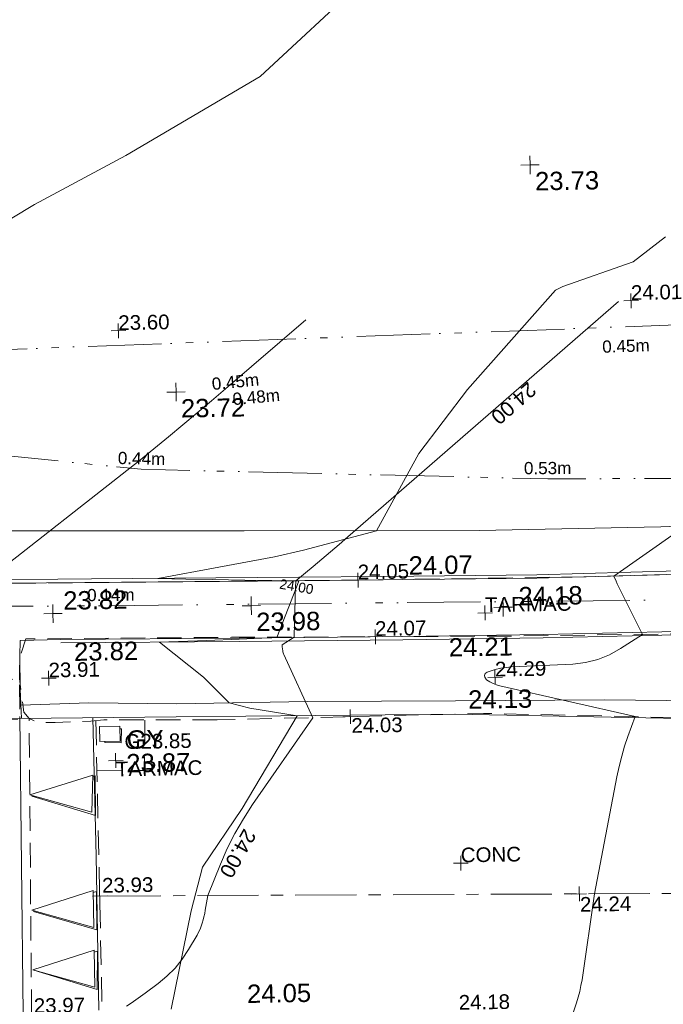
# Model space of a CAD drawing. Header units: millimetres. Extents: x -290717 to 520720, y -88450 to 287762.
# Tile 126 of 256: x -259713 to -246548, y 170987 to 191141. Entities that reach past the tile are written whole.
import ezdxf

# ---------------------------------------------------------------- set-up
doc = ezdxf.new("R2010")
doc.units = ezdxf.units.MM
for name, pattern in [('IMPORT-CENTER _6_', [2000, 1250, -250, 250, -250]), ('IMPORT-DASHED _2_', [750, 500, -250]), ('IMPORT-ENET-QLB2 _2_', [3050, 1500, -300, 0, -600, 150, -300, 0, -200]), ('IMPORT-UG_EIR_QLB2 _2_', [2750, 1500, -300, 0, -300, 150, -300, 0, -200]), ('IMPORT-UG_ELEC_LV_QLB2 _2_', [2700, 1500, -300, 0, -250, 150, -300, 0, -200]), ('IMPORT-UG_ELEC_STREET LIGHTING_QLB2 _2_', [2700, 1500, -300, 0, -250, 150, -300, 0, -200])]:
    doc.linetypes.add(name, pattern=pattern)
for name, color, linetype, lineweight, true_color in [('00_TOPO_FOOTPATH', 7, 'Continuous', 9, 0xa50000), ('00_TOPO_LEVEL_SPOT', 7, 'Continuous', 9, 0x666666), ('00_TOPO_ROAD_MARKING_ARROWS', 7, 'Continuous', 9, 0x999999), ('00_TOPO_SERV_GULLY', 7, 'Continuous', 9, 0x5252a5), ('00_TOPO_TRAFFIC_RAMP', 7, 'Continuous', 9, 0x999999), ('00_UAV_FORM_LINES', 7, 'Continuous', 9, 0x666666), ('01_DTM_CONTOUR_MNR', 7, 'Continuous', 9, 0xa5a552), ('01_DTM_CONTOUR_MNR_LABELS', 7, 'Continuous', 9, 0xa5a552), ('12333-PUM-2D-U-0001-C01 - Rev2_REVIT IMPORT_dwg', 7, 'Continuous', 9, 0x767676), ('CONTOURS_INDEX', 4, 'Continuous', 9, 0x00ffff), ('CONTOURS_INDEX_LVL', 4, 'Continuous', 9, 0x00ffff), ('CONTOURS_MINOR', 7, 'Continuous', 9, 0x00a5a5), ('GULLY', 7, 'Continuous', 9, 0x7fbfff), ('GULLY_LVL', 7, 'Continuous', 9, 0x7fbfff), ('MARKINGS_WHITE_LINE', 7, 'Continuous', 9, 0xc0c0c0), ('PUM-EIRCOMM-QLB2', 6, 'IMPORT-UG_EIR_QLB2 _2_', 9, 0xff00ff), ('PUM-ELECTRIC-LV-QLB2', 1, 'IMPORT-UG_ELEC_LV_QLB2 _2_', 9, 0xff0000), ('PUM-ELECTRIC-SL-QLB2', 7, 'IMPORT-UG_ELEC_STREET LIGHTING_QLB2 _2_', 9, 0xff7f7f), ('PUM-TELECOMS-ENET-NOTES', 7, 'Continuous', 9, 0x9152a5), ('PUM-TELECOMS-ENET-QLB2', 7, 'IMPORT-ENET-QLB2 _2_', 9, 0x9152a5), ('ROAD_CROWNLINE', 7, 'IMPORT-CENTER _6_', 9, 0xa500a5), ('ROAD_CROWNLINE_LVL', 7, 'Continuous', 9, 0xa500a5), ('ROAD_MARKINGS_ARROW', 7, 'Continuous', 9, 0xc0c0c0), ('SPOT_HEIGHTS_LVL', 7, 'Continuous', 9, 0x00a500)]:
    doc.layers.add(name, color=color, linetype=linetype, lineweight=lineweight, true_color=true_color)
for name, color, linetype, lineweight in [('00_TOPO_ROAD_EDGE', 7, 'Continuous', 9), ('CHANGE_OF_SURFACE', 7, 'IMPORT-DASHED _2_', 9), ('CHANGE_OF_SURFACE_LVL', 7, 'Continuous', 9), ('RAMP', 7, 'IMPORT-DASHED _2_', 9), ('Text', 7, 'Continuous', 9), ('TEXT_TXT', 7, 'Continuous', 9)]:
    doc.layers.add(name, color=color, linetype=linetype, lineweight=lineweight)
doc.styles.add('Arial_1', font='arial.ttf', dxfattribs={"height": 250})
doc.styles.add('Arial_3', font='arial.ttf', dxfattribs={"height": 300})
doc.styles.add('Swis721 Lt BT_1', font='swissl.ttf', dxfattribs={"height": 200})
doc.styles.add('Swis721 Lt BT_2', font='swissl.ttf', dxfattribs={"height": 375})

# ---------------------------------------------------------------- blocks, each defined once
blk = doc.blocks.new('12333-PUM-2D-U-0001-C01 - Rev2_REVIT IMPORT_dwg_MM-2077200-Site Location Plan Existing')
at = {"layer": '00_TOPO_LEVEL_SPOT', "color": 254, "true_color": 0xcccccc, "flags": 128}
for points in [[(0, -500), (0, 0), (-500, 0)], [(500, 0), (0, 0), (0, 500)]]:
    blk.add_lwpolyline(points, dxfattribs=at)
blk = doc.blocks.new('12333-PUM-2D-U-0001-C01 - Rev2_REVIT IMPORT_dwg_MGS62954_T2_Galway_ITM_3d_Rev1-2077680-Site Location Plan Existing')
at = {"layer": '00_TOPO_FOOTPATH', "color": 254, "true_color": 0xcccccc, "flags": 128}
for points in [[(533644120, 725739551), (533646893, 725739525), (533651128, 725739484), (533652855, 725739473), (533656000, 725739453), (533658887, 725739482)], [(533646241, 725738367), (533649888, 725738330), (533653238, 725738309), (533656109, 725738296), (533659142, 725738311), (533662779, 725738334), (533666161, 725738401), (533670014, 725738434), (533673058, 725738468), (533673631, 725738447), (533675222, 725738275), (533676771, 725738086), (533677331, 725738106), (533679997, 725738292), (533682036, 725738432), (533685161, 725738636), (533686490, 725738711), (533687203, 725738775), (533687602, 725738814), (533687976, 725738710), (533688315, 725738456)], [(533645410, 725736765), (533645390, 725737363), (533645395, 725738045), (533645411, 725738361), (533646241, 725738367)]]:
    blk.add_lwpolyline(points, dxfattribs=at)
at = {"layer": '00_TOPO_ROAD_EDGE', "color": 254, "true_color": 0xcccccc, "flags": 128}
blk.add_lwpolyline([(533644097, 725736774), (533648577, 725736742), (533654272, 725736701), (533659956, 725736488), (533664503, 725736391), (533669698, 725736325), (533674609, 725736187), (533679987, 725736049), (533682246, 725736002), (533683002, 725736029), (533683876, 725736089), (533684314, 725736145), (533684702, 725736205), (533685096, 725736341), (533685608, 725736518), (533686373, 725736853), (533686759, 725737031), (533687036, 725737242), (533687488, 725737549), (533687817, 725737816), (533688127, 725738195), (533688781, 725739102), (533689877, 725740468)], dxfattribs=at)
at = {"layer": '00_TOPO_ROAD_MARKING_ARROWS', "color": 254, "true_color": 0xcccccc}
for p, q in [((533645555, 725735201), (533646850, 725735582)), ((533646850, 725735582), (533646812, 725734820)), ((533645555, 725735201), (533646812, 725734820)), ((533645555, 725732839), (533646812, 725733220)), ((533646812, 725733220), (533646812, 725732458)), ((533645555, 725732839), (533646812, 725732458)), ((533645555, 725731619), (533646812, 725732000)), ((533646812, 725732000), (533646812, 725731238)), ((533645555, 725731619), (533646812, 725731238))]:
    blk.add_line(p, q, dxfattribs=at)
at = {"layer": '00_TOPO_SERV_GULLY', "color": 254, "true_color": 0xcccccc}
for p, q in [((533647002, 725736572), (533647421, 725736572)), ((533647002, 725736572), (533647002, 725736268)), ((533647421, 725736572), (533647421, 725736268)), ((533647002, 725736268), (533647421, 725736268))]:
    blk.add_line(p, q, dxfattribs=at)
at = {"layer": '00_TOPO_TRAFFIC_RAMP', "color": 254, "true_color": 0xcccccc, "flags": 128}
blk.add_lwpolyline([(533646888, 725730770), (533646890, 725733920), (533646870, 725736754)], dxfattribs=at)
at = {"layer": '00_UAV_FORM_LINES', "color": 254, "true_color": 0xcccccc, "flags": 128}
for points in [[(533641592, 725739673), (533642382, 725740196), (533643035, 725740448), (533643775, 725740554), (533644661, 725740613), (533645162, 725740607), (533650033, 725740528), (533654834, 725740450), (533658553, 725740455), (533662606, 725740550), (533667473, 725740767), (533669214, 725740916), (533670467, 725741041), (533671077, 725741048), (533672047, 725740997), (533676596, 725740720), (533679602, 725740491)], [(533644121, 725739621), (533646894, 725739595), (533651129, 725739554), (533652856, 725739543), (533656000, 725739523), (533658886, 725739552), (533661621, 725739591), (533664727, 725739600), (533666013, 725739616), (533667402, 725739631), (533668943, 725739642), (533671401, 725739672), (533673456, 725739683), (533674703, 725739560), (533675810, 725739427), (533676213, 725739393), (533676649, 725739363), (533677018, 725739352), (533677311, 725739342), (533677504, 725739352), (533677820, 725739379), (533678347, 725739439), (533678810, 725739487), (533679166, 725739534)], [(533646240, 725738297), (533649888, 725738260), (533653237, 725738239), (533656109, 725738226), (533659142, 725738241), (533662780, 725738264), (533666162, 725738331), (533670014, 725738364), (533673057, 725738398), (533673626, 725738378), (533675214, 725738205), (533675785, 725738136)], [(533664711, 725736766), (533662930, 725736790), (533660508, 725736850), (533657339, 725736940), (533654293, 725736971), (533651263, 725737010), (533648588, 725737012), (533646795, 725737059), (533645401, 725737034)]]:
    blk.add_lwpolyline(points, dxfattribs=at)
at = {"layer": '01_DTM_CONTOUR_MNR', "color": 254, "true_color": 0xcccccc, "flags": 128}
for points in [[(533644516, 725746504), (533645856, 725747276), (533647744, 725748246), (533650517, 725749815), (533652700, 725751777)], [(533648370, 725730760), (533648812, 725732766), (533649060, 725733660), (533649888, 725734845), (533651050, 725736720), (533650086, 725736892), (533649660, 725737010), (533649150, 725737548), (533648260, 725738280), (533649226, 725738297), (533649890, 725738311), (533650660, 725738330), (533651079, 725739354), (533651130, 725739480), (533650027, 725739518), (533649360, 725739542), (533648823, 725739559), (533648250, 725739580), (533649499, 725739792), (533650642, 725739985), (533651236, 725740108), (533652740, 725740480), (533653629, 725742042), (533654650, 725743340), (533656486, 725745340), (533656632, 725745414), (533658081, 725745894), (533658754, 725746390)]]:
    blk.add_lwpolyline(points, dxfattribs=at)
at = {"xscale": 0.375, "yscale": 0.375, "zscale": 0.375}
for p in [(533656010, 725747910), (533648687, 725743388), (533650150, 725738990), (533646090, 725738900), (533655300, 725738870)]:
    blk.add_blockref('12333-PUM-2D-U-0001-C01 - Rev2_REVIT IMPORT_dwg_MM-2077200-Site Location Plan Existing', p, dxfattribs=at)
at = {"layer": '00_TOPO_FOOTPATH', "color": 251, "true_color": 0x666666, "char_height": 375, "width": 1495.9, "attachment_point": 1, "line_spacing_factor": 1.005062, "style": 'Swis721 Lt BT_2'}
for s, insert in [('24.07', (533653382, 725739944)), ('23.82', (533646508, 725738298)), ('24.21', (533654174, 725738254))]:
    blk.add_mtext(s, dxfattribs=dict(at, insert=insert))
at = {"layer": '00_TOPO_LEVEL_SPOT', "char_height": 375, "width": 1495.9, "attachment_point": 1, "line_spacing_factor": 1.005062, "style": 'Swis721 Lt BT_2'}
for s, insert in [('23.73', (533656105, 725747763)), ('23.72', (533648782, 725743241)), ('23.82', (533646306, 725739349)), ('24.18', (533655618, 725739276)), ('23.98', (533650245, 725738843))]:
    blk.add_mtext(s, dxfattribs=dict(at, insert=insert))
at = {"layer": '00_TOPO_ROAD_EDGE', "color": 251, "true_color": 0x666666, "char_height": 375, "width": 1495.9, "attachment_point": 1, "line_spacing_factor": 1.005062, "style": 'Swis721 Lt BT_2'}
for s, insert in [('24.13', (533654551, 725737179)), ('24.05', (533649924, 725731236))]:
    blk.add_mtext(s, dxfattribs=dict(at, insert=insert))
at = {"layer": '00_TOPO_SERV_GULLY', "color": 251, "true_color": 0x666666, "char_height": 375, "attachment_point": 1, "line_spacing_factor": 1.005062, "style": 'Swis721 Lt BT_2'}
for s, insert, width in [('GY', (533647554, 725736481), 821.56), ('23.87', (533647537, 725735998), 1495.9)]:
    blk.add_mtext(s, dxfattribs=dict(at, insert=insert, width=width))
at = {"layer": '01_DTM_CONTOUR_MNR_LABELS', "color": 251, "true_color": 0x666666, "insert": (533651100, 725739463), "char_height": 200, "width": 797.8, "attachment_point": 2, "rotation": 349.1559, "line_spacing_factor": 1.005062, "style": 'Swis721 Lt BT_1'}
blk.add_mtext('24.00', dxfattribs=at)
blk = doc.blocks.new('12333-PUM-2D-U-0001-C01 - Rev2_REVIT IMPORT_dwg_SPOT-2077713-Site Location Plan Existing')
at = {"layer": 'Text', "color": 253, "true_color": 0xaaaaaa}
for p, q in [((-500, 0), (500, 0)), ((0, 500), (0, -500))]:
    blk.add_line(p, q, dxfattribs=at)
blk = doc.blocks.new('12333-PUM-2D-U-0001-C01 - Rev2_REVIT IMPORT_dwg_SPOT-2077769-Site Location Plan Existing')
at = {"layer": 'CHANGE_OF_SURFACE_LVL', "color": 253, "true_color": 0xaaaaaa}
for p, q in [((-500, 0), (500, 0)), ((0, 500), (0, -500))]:
    blk.add_line(p, q, dxfattribs=at)
blk = doc.blocks.new('12333-PUM-2D-U-0001-C01 - Rev2_REVIT IMPORT_dwg_SPOT-2077774-Site Location Plan Existing')
at = {"layer": 'ROAD_CROWNLINE_LVL', "color": 254, "true_color": 0xe1aae1}
for p, q in [((-500, 0), (500, 0)), ((0, 500), (0, -500))]:
    blk.add_line(p, q, dxfattribs=at)
blk = doc.blocks.new('12333-PUM-2D-U-0001-C01 - Rev2_REVIT IMPORT_dwg_SPOT-2077775-Site Location Plan Existing')
at = {"layer": 'SPOT_HEIGHTS_LVL', "color": 9, "true_color": 0xaae1aa}
for p, q in [((-500, 0), (500, 0)), ((0, 500), (0, -500))]:
    blk.add_line(p, q, dxfattribs=at)
blk = doc.blocks.new('12333-PUM-2D-U-0001-C01 - Rev2_REVIT IMPORT_dwg-1620468-Site Location Plan Existing')
at = {"layer": 'CHANGE_OF_SURFACE', "color": 253, "true_color": 0xaaaaaa, "flags": 128}
for points in [[(7177, 123655), (7197, 123655), (11259, 123622), (16113, 123608), (19930, 123650), (24007, 123707), (27881, 123725), (31410, 123777), (32320, 123791), (33182, 123707), (34219, 123589), (34879, 123513), (35515, 123476), (36034, 123443), (36434, 123447), (36755, 123471), (37259, 123523), (37683, 123579), (38117, 123598), (38805, 123645), (39978, 123716), (40556, 123800), (41411, 123853), (42905, 123923), (44328, 124027), (46166, 124159), (47330, 124215), (48164, 124291), (48557, 124356)], [(-20570, 124073), (-19791, 124100), (-16003, 124140), (-12319, 124013), (-9571, 123970), (-6465, 123933), (-3435, 123838), (-1107, 123782), (2032, 123697), (7177, 123655)], [(7132, 122511), (8657, 122496), (14529, 122420), (19944, 122401), (27955, 122472), (30189, 122500), (31306, 122500), (32399, 122505), (33573, 122467), (34953, 122321), (36023, 122241), (36711, 122255), (37550, 122373), (38922, 122486), (40458, 122618), (42008, 122750), (43738, 122825), (44973, 122882), (46240, 122906), (46961, 122778), (47136, 122717), (47268, 122623), (47244, 122543), (47154, 122444), (46843, 122147), (46207, 121647), (45373, 121143), (44723, 120837), (43662, 120413), (42498, 120266), (41476, 120205), (40062, 120210), (38285, 120238), (34308, 120318), (29652, 120417), (25175, 120507), (19623, 120620), (13780, 120849), (8328, 120811)], [(8328, 120811), (6014, 120853), (5745, 120832), (5014, 120818), (4651, 120823), (4486, 120907), (4378, 121039), (4345, 121335), (4300, 121719), (4307, 122134), (4449, 122538), (7132, 122511)], [(5854, 119814), (6829, 119804), (6850, 120838)]]:
    blk.add_lwpolyline(points, dxfattribs=at)
blk.add_lwpolyline([(2168, 121719), (4300, 121719), (4300, 120896), (2168, 120896)], close=True, dxfattribs=at)
at = {"layer": 'CONTOURS_INDEX', "color": 131, "true_color": 0xaaffff, "flags": 128}
blk.add_lwpolyline([(6375, 114983), (6474, 115046), (6571, 115110), (6667, 115176), (6762, 115243), (7028, 115435), (7211, 115584), (7381, 115746), (7530, 115928), (7665, 116121), (7843, 116413), (7876, 116472), (7906, 116532), (7932, 116594), (7955, 116658), (7974, 116723), (7991, 116788), (8007, 116854), (8021, 116920), (8078, 117219), (8348, 117860), (8493, 118175), (8652, 118482), (8831, 118777), (9024, 119065), (10288, 120819), (9720, 122124), (9712, 122143), (9706, 122163), (9701, 122183), (9697, 122203), (9684, 122285), (9684, 122304), (9689, 122321), (9938, 122479), (9949, 122776), (9955, 122918), (9961, 123060), (9967, 123203), (9974, 123345), (9988, 123629), (10349, 123919), (10530, 124065), (10709, 124211), (10888, 124359), (11066, 124508), (16688, 129229)], dxfattribs=at)
at = {"layer": 'CONTOURS_MINOR', "color": 254, "true_color": 0xaae1e1, "flags": 128}
for points in [[(15498, 114669), (15579, 114896), (15617, 115010), (15650, 115126), (15677, 115243), (15700, 115361), (15988, 117119), (16487, 119506), (16536, 119715), (16591, 119922), (16655, 120126), (16726, 120328), (16878, 120729), (14127, 121409), (14055, 121431), (13986, 121459), (13920, 121495), (13857, 121536), (13820, 121587), (13812, 121627), (13832, 121662), (13870, 121694), (13929, 121713), (14038, 121744), (14148, 121768), (14259, 121782), (14371, 121790), (15627, 121828), (15886, 121857), (16138, 121912), (16377, 122006), (16608, 122127), (17058, 122409), (16569, 123438), (16562, 123455), (16554, 123472), (16547, 123489), (16540, 123506), (16498, 123609), (17766, 124467)], [(3578, 123689), (6826, 126143), (7435, 126623), (7734, 126861), (8032, 127101), (8328, 127342), (8623, 127585), (10288, 128969)]]:
    blk.add_lwpolyline(points, dxfattribs=at)
at = {"layer": 'GULLY', "color": 254, "true_color": 0xd4e9ff, "flags": 128}
blk.add_lwpolyline([(6342, 120661), (6370, 120660), (6362, 120377), (6024, 120386), (6025, 120413)], dxfattribs=at)
at = {"layer": 'MARKINGS_WHITE_LINE', "color": 254, "true_color": 0xeaeaea}
blk.add_line((4258, 114865), (4299, 120950), dxfattribs=at)
at = {"layer": 'PUM-EIRCOMM-QLB2', "color": 211, "true_color": 0xffaaff, "flags": 128}
blk.add_lwpolyline([(125536, 126903), (117893, 127155), (111414, 127213), (104979, 127455), (97701, 127725), (90076, 128094), (80499, 128486), (72439, 128850), (65408, 128920), (56680, 128741), (50349, 128615), (44215, 128525), (36505, 128442), (27943, 128579), (18379, 128741), (3219, 128450), (-5004, 128812), (-10371, 129138)], dxfattribs=at)
at = {"layer": 'PUM-ELECTRIC-SL-QLB2', "color": 254, "true_color": 0xffd4d4, "flags": 128}
blk.add_lwpolyline([(-20495, 128356), (-15101, 128038), (-10226, 128120), (-1878, 126999), (6869, 125967), (15177, 125626), (23253, 125512), (31566, 125410), (39246, 125332), (44587, 125569), (45493, 125493)], dxfattribs=at)
at = {"layer": 'PUM-TELECOMS-ENET-QLB2', "color": 254, "true_color": 0xdac5e1, "flags": 128}
blk.add_lwpolyline([(-9089, 123370), (6199, 123186), (30874, 123011), (44353, 125196), (45482, 125162)], dxfattribs=at)
at = {"layer": 'RAMP', "color": 253, "true_color": 0xaaaaaa}
for p, q in [((4430, 114860), (4486, 120907)), ((5849, 120840), (5876, 114859))]:
    blk.add_line(p, q, dxfattribs=at)
at = {"layer": 'ROAD_CROWNLINE', "color": 254, "true_color": 0xe1aae1, "flags": 128}
blk.add_lwpolyline([(5866, 117249), (25483, 116994), (30885, 116928), (36288, 116863), (47094, 116732), (75934, 116252)], dxfattribs=at)
at = {"layer": 'ROAD_MARKINGS_ARROW', "color": 254, "true_color": 0xeaeaea}
blk.add_line((5783, 115334), (4495, 115754), dxfattribs=at)
at = {"layer": 'ROAD_MARKINGS_ARROW', "color": 254, "true_color": 0xeaeaea, "flags": 128}
for points in [[(5769, 119694), (5816, 119708), (5811, 118900)], [(5811, 118900), (4514, 119316), (4545, 119325)], [(5732, 117321), (5802, 117341), (5793, 116557)], [(5793, 116557), (4509, 116959), (4534, 116966)], [(5732, 116099), (5802, 116118), (5783, 115334)]]:
    blk.add_lwpolyline(points, dxfattribs=at)
blk.add_blockref('12333-PUM-2D-U-0001-C01 - Rev2_REVIT IMPORT_dwg_MGS62954_T2_Galway_ITM_3d_Rev1-2077680-Site Location Plan Existing', (-533641080, -725615854))
at = {"xscale": 0.3, "yscale": 0.3, "zscale": 0.3}
for name, p in [('12333-PUM-2D-U-0001-C01 - Rev2_REVIT IMPORT_dwg_SPOT-2077775-Site Location Plan Existing', (16946, 129243)), ('12333-PUM-2D-U-0001-C01 - Rev2_REVIT IMPORT_dwg_SPOT-2077775-Site Location Plan Existing', (6451, 128810)), ('12333-PUM-2D-U-0001-C01 - Rev2_REVIT IMPORT_dwg_SPOT-2077769-Site Location Plan Existing', (11259, 123622)), ('12333-PUM-2D-U-0001-C01 - Rev2_REVIT IMPORT_dwg_SPOT-2077713-Site Location Plan Existing', (13848, 122906)), ('12333-PUM-2D-U-0001-C01 - Rev2_REVIT IMPORT_dwg_SPOT-2077769-Site Location Plan Existing', (11593, 122458)), ('12333-PUM-2D-U-0001-C01 - Rev2_REVIT IMPORT_dwg_SPOT-2077775-Site Location Plan Existing', (4901, 121725)), ('12333-PUM-2D-U-0001-C01 - Rev2_REVIT IMPORT_dwg_SPOT-2077775-Site Location Plan Existing', (14031, 121585)), ('12333-PUM-2D-U-0001-C01 - Rev2_REVIT IMPORT_dwg_SPOT-2077769-Site Location Plan Existing', (11054, 120830)), ('12333-PUM-2D-U-0001-C01 - Rev2_REVIT IMPORT_dwg_SPOT-2077713-Site Location Plan Existing', (6242, 120015)), ('12333-PUM-2D-U-0001-C01 - Rev2_REVIT IMPORT_dwg_SPOT-2077713-Site Location Plan Existing', (13264, 117793)), ('12333-PUM-2D-U-0001-C01 - Rev2_REVIT IMPORT_dwg_SPOT-2077774-Site Location Plan Existing', (5866, 117249)), ('12333-PUM-2D-U-0001-C01 - Rev2_REVIT IMPORT_dwg_SPOT-2077774-Site Location Plan Existing', (15674, 117121))]:
    blk.add_blockref(name, p, dxfattribs=at)
at = {"layer": 'CHANGE_OF_SURFACE_LVL', "char_height": 300, "width": 1256.11, "attachment_point": 1, "line_spacing_factor": 0.941778, "style": 'Arial_3'}
for s, insert in [('24.05', (11259, 123937)), ('24.07', (11593, 122773)), ('24.03', (11074, 120798)), ('23.97', (4479, 115177)), ('24.18', (13170, 115093))]:
    blk.add_mtext(s, dxfattribs=dict(at, insert=insert))
at = {"layer": 'CONTOURS_INDEX_LVL', "char_height": 300, "width": 1256.11, "attachment_point": 1, "line_spacing_factor": 0.941778, "style": 'Arial_3'}
for insert, rotation in [((15006, 127405), 220.0251), ((9103, 118445), 239.6346)]:
    blk.add_mtext('24.00', dxfattribs=dict(at, insert=insert, rotation=rotation))
at = {"layer": 'GULLY_LVL', "insert": (6427, 120549), "char_height": 300, "width": 1645.43, "attachment_point": 1, "line_spacing_factor": 0.941778, "style": 'Arial_3'}
blk.add_mtext('G23.85', dxfattribs=at)
at = {"layer": 'PUM-ELECTRIC-LV-QLB2', "char_height": 250, "width": 1160.03, "attachment_point": 2, "line_spacing_factor": 0.941778, "style": 'Arial_1'}
for s, insert, rotation in [('0.45m', (16823, 128444), 0.9638), ('0.45m', (8815, 127852), 4.7202), ('0.48m', (9236, 127531), 4.1402)]:
    blk.add_mtext(s, dxfattribs=dict(at, insert=insert, rotation=rotation))
at = {"layer": 'PUM-ELECTRIC-SL-QLB2', "char_height": 250, "width": 1160.03, "attachment_point": 2, "line_spacing_factor": 0.941778, "style": 'Arial_1'}
for s, insert, rotation in [('0.44m', (6884, 126314), 357.6496), ('0.53m', (15182, 125973), 359.1913)]:
    blk.add_mtext(s, dxfattribs=dict(at, insert=insert, rotation=rotation))
at = {"layer": 'PUM-TELECOMS-ENET-NOTES', "insert": (6202, 123533), "char_height": 250, "width": 1160.03, "attachment_point": 2, "rotation": 359.5937, "line_spacing_factor": 0.941778, "style": 'Arial_1'}
blk.add_mtext('0.14m', dxfattribs=at)
at = {"layer": 'ROAD_CROWNLINE_LVL', "char_height": 300, "width": 1256.11, "attachment_point": 1, "line_spacing_factor": 0.941778, "style": 'Arial_3'}
for s, insert in [('23.93', (5918, 117616)), ('24.24', (15685, 117055))]:
    blk.add_mtext(s, dxfattribs=dict(at, insert=insert))
at = {"layer": 'SPOT_HEIGHTS_LVL', "char_height": 300, "width": 1256.11, "attachment_point": 1, "line_spacing_factor": 0.941778, "style": 'Arial_3'}
for s, insert in [('24.01', (16946, 129558)), ('23.60', (6451, 129125)), ('23.91', (4901, 122040)), ('24.29', (14031, 121900))]:
    blk.add_mtext(s, dxfattribs=dict(at, insert=insert))
at = {"layer": 'TEXT_TXT', "char_height": 300, "attachment_point": 1, "line_spacing_factor": 0.941778, "style": 'Arial_3'}
for s, insert, width in [('TARMAC', (13848, 123221), 2108.21), ('TARMAC', (6242, 119992), 2108.21), ('CONC', (13264, 118108), 1469.14)]:
    blk.add_mtext(s, dxfattribs=dict(at, insert=insert, width=width))

msp = doc.modelspace()

# ---------------------------------------------------------------- block references
at = {"layer": '12333-PUM-2D-U-0001-C01 - Rev2_REVIT IMPORT_dwg', "color": 254, "linetype": 'IMPORT-UG_ELEC_STREET LIGHTING_QLB2 _2_', "true_color": 0xffd4d4, "rotation": 0.9999999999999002}
msp.add_blockref('12333-PUM-2D-U-0001-C01 - Rev2_REVIT IMPORT_dwg-1620468-Site Location Plan Existing', (-261895, 55870), dxfattribs=at)

doc.saveas('drawing.dxf')
